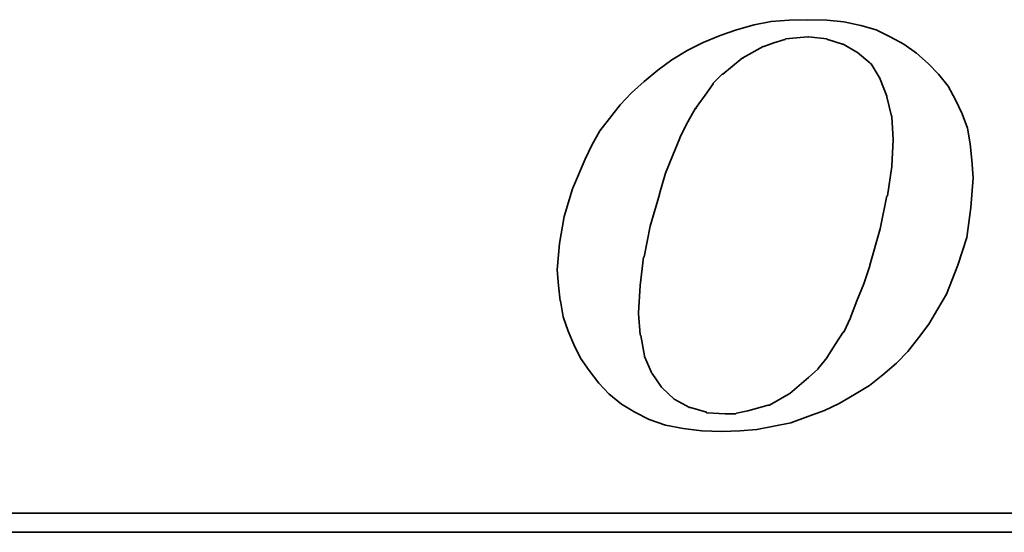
# Model space of a CAD drawing. Extents: x 37 to 231, y 57 to 181.
# Tile 36 of 51: x 199.99 to 204.49, y 116.69 to 119.03. Entities that reach past the tile are written whole.
import ezdxf

# ---------------------------------------------------------------- set-up
doc = ezdxf.new("R2010")
doc.units = 0
doc.header["$LTSCALE"] = 3
doc.header["$MEASUREMENT"] = 0
doc.layers.add('DIM', color=4, linetype='Continuous')
doc.layers.add('layer 1', color=7, linetype='Continuous')

# ---------------------------------------------------------------- blocks, each defined once
blk = doc.blocks.new('TBI MOTION logo(完整正式版)')
at = {"layer": 'layer 1', "color": 22, "lineweight": 35}
for points, knots in [([(-11.34375, -6.98375), (-11.34375, -6.98375), (-10.91375, -7.43875), (-10.91375, -7.43875), (-10.91375, -7.43875), (-10.91375, -7.43875), (-10.38625, -7.87125), (-10.38625, -7.87125), (-10.38625, -7.87125), (-10.38625, -7.87125), (-9.81125, -8.20375), (-9.81125, -8.20375), (-9.81125, -8.20375), (-9.81125, -8.20375), (-9.21125, -8.51875), (-9.21125, -8.51875), (-9.21125, -8.51875), (-9.21125, -8.51875), (-8.51625, -8.75875), (-8.51625, -8.75875), (-8.51625, -8.75875), (-8.51625, -8.75875), (-7.77125, -8.90375), (-7.77125, -8.90375), (-7.77125, -8.90375), (-7.77125, -8.90375), (-6.97875, -8.99875), (-6.97875, -8.99875), (-6.97875, -8.99875), (-6.97875, -8.99875), (-6.14125, -9.02375), (-6.14125, -9.02375), (-6.14125, -9.02375), (-6.14125, -9.02375), (-5.37125, -8.99875), (-5.37125, -8.99875), (-5.37125, -8.99875), (-5.37125, -8.99875), (-4.65375, -8.94875), (-4.65375, -8.94875), (-4.65375, -8.94875), (-4.65375, -8.94875), (-3.93375, -8.80625), (-3.93375, -8.80625), (-3.93375, -8.80625), (-3.93375, -8.80625), (-3.21375, -8.66375), (-3.21375, -8.66375), (-3.21375, -8.66375), (-3.21375, -8.66375), (-2.49375, -8.39875), (-2.49375, -8.39875), (-2.49375, -8.39875), (-2.49375, -8.39875), (-1.79875, -8.13375), (-1.79875, -8.13375), (-1.79875, -8.13375), (-1.79875, -8.13375), (-1.17375, -7.84375), (-1.17375, -7.84375), (-1.17375, -7.84375), (-1.17375, -7.84375), (-0.52375, -7.46375), (-0.52375, -7.46375), (-0.52375, -7.46375), (-0.52375, -7.46375), (0.10124, -7.07875), (0.10124, -7.07875), (0.10124, -7.07875), (0.10124, -7.07875), (0.67625, -6.62375), (0.67625, -6.62375), (0.67625, -6.62375), (0.67625, -6.62375), (1.24874, -6.14375), (1.24874, -6.14375), (1.24874, -6.14375), (1.24874, -6.14375), (1.72874, -5.64125), (1.72874, -5.64125), (1.72874, -5.64125), (1.72874, -5.64125), (2.18624, -5.06375), (2.18624, -5.06375), (2.18624, -5.06375), (2.18624, -5.06375), (2.61625, -4.48874), (2.61625, -4.48874), (2.61625, -4.48874), (2.61625, -4.48874), (3.00125, -3.83874), (3.00125, -3.83874), (3.00125, -3.83874), (3.00125, -3.83874), (3.36124, -3.21374), (3.36124, -3.21374), (3.36124, -3.21374), (3.36124, -3.21374), (3.84374, -1.99125), (3.84374, -1.99125), (3.84374, -1.99125), (3.84374, -1.99125), (4.22625, -0.81875), (4.22625, -0.81875), (4.22625, -0.81875), (4.22625, -0.81875), (4.39125, 0.45624), (4.39125, 0.45624), (4.39125, 0.45624), (4.39125, 0.45624), (4.48874, 1.70124), (4.48874, 1.70124), (4.48874, 1.70124), (4.48874, 1.70124), (4.43874, 2.44625), (4.43874, 2.44625), (4.43874, 2.44625), (4.43874, 2.44625), (4.36874, 3.14125), (4.36874, 3.14125), (4.36874, 3.14125), (4.36874, 3.14125), (4.25125, 3.81125), (4.25125, 3.81125), (4.25125, 3.81125), (4.25125, 3.81125), (4.03124, 4.41125), (4.03124, 4.41125), (4.03124, 4.41125), (4.03124, 4.41125), (3.74374, 5.01125), (3.74374, 5.01125), (3.74374, 5.01125), (3.74374, 5.01125), (3.43124, 5.58875), (3.43124, 5.58875), (3.43124, 5.58875), (3.43124, 5.58875), (3.02625, 6.09125), (3.02625, 6.09125), (3.02625, 6.09125), (3.02625, 6.09125), (2.59374, 6.54875), (2.59374, 6.54875), (2.59374, 6.54875), (2.59374, 6.54875), (2.09124, 6.98125), (2.09124, 6.98125), (2.09124, 6.98125), (2.09124, 6.98125), (1.56124, 7.36625), (1.56124, 7.36625), (1.56124, 7.36625), (1.56124, 7.36625), (0.98624, 7.67625), (0.98624, 7.67625), (0.98624, 7.67625), (0.98624, 7.67625), (0.38624, 7.96375), (0.38624, 7.96375), (0.38624, 7.96375), (0.38624, 7.96375), (-0.25875, 8.15625), (-0.25875, 8.15625), (-0.25875, 8.15625), (-0.25875, 8.15625), (-0.98125, 8.30125), (-0.98125, 8.30125), (-0.98125, 8.30125), (-0.98125, 8.30125), (-1.70124, 8.37125), (-1.70124, 8.37125), (-1.70124, 8.37125), (-1.70124, 8.37125), (-2.49375, 8.39624), (-2.49375, 8.39624), (-2.49375, 8.39624), (-2.49375, 8.39624), (-3.28625, 8.37125), (-3.28625, 8.37125), (-3.28625, 8.37125), (-3.28625, 8.37125), (-4.05125, 8.32125), (-4.05125, 8.32125), (-4.05125, 8.32125), (-4.05125, 8.32125), (-4.77375, 8.18125), (-4.77375, 8.18125), (-4.77375, 8.18125), (-4.77375, 8.18125), (-5.51625, 7.96375), (-5.51625, 7.96375), (-5.51625, 7.96375), (-5.51625, 7.96375), (-6.21125, 7.72625), (-6.21125, 7.72625), (-6.21125, 7.72625), (-6.21125, 7.72625), (-6.92875, 7.43625), (-6.92875, 7.43625), (-6.92875, 7.43625), (-6.92875, 7.43625), (-7.57875, 7.10125), (-7.57875, 7.10125), (-7.57875, 7.10125), (-7.57875, 7.10125), (-8.24875, 6.69125), (-8.24875, 6.69125), (-8.24875, 6.69125), (-8.24875, 6.69125), (-8.84875, 6.26125), (-8.84875, 6.26125), (-8.84875, 6.26125), (-8.84875, 6.26125), (-9.42625, 5.78125), (-9.42625, 5.78125), (-9.42625, 5.78125), (-9.42625, 5.78125), (-9.95375, 5.30125), (-9.95375, 5.30125), (-9.95375, 5.30125), (-9.95375, 5.30125), (-10.43375, 4.79624), (-10.43375, 4.79624), (-10.43375, 4.79624), (-10.43375, 4.79624), (-10.88875, 4.22125), (-10.88875, 4.22125), (-10.88875, 4.22125), (-10.88875, 4.22125), (-11.29875, 3.69375), (-11.29875, 3.69375), (-11.29875, 3.69375), (-11.29875, 3.69375), (-11.63375, 3.09125), (-11.63375, 3.09125), (-11.63375, 3.09125), (-11.63375, 3.09125), (-11.91875, 2.49625), (-11.91875, 2.49625), (-11.91875, 2.49625), (-11.91875, 2.49625), (-12.44875, 1.24625), (-12.44875, 1.24625), (-12.44875, 1.24625), (-12.44875, 1.24625), (-12.80875, 0.06874), (-12.80875, 0.06874), (-12.80875, 0.06874), (-12.80875, 0.06874), (-12.99875, -1.07875), (-12.99875, -1.07875), (-12.99875, -1.07875), (-12.99875, -1.07875), (-13.09375, -2.18375), (-13.09375, -2.18375), (-13.09375, -2.18375), (-13.09375, -2.18375), (-13.04875, -2.85375), (-13.04875, -2.85375), (-13.04875, -2.85375), (-13.04875, -2.85375), (-12.97375, -3.50375), (-12.97375, -3.50375), (-12.97375, -3.50375), (-12.97375, -3.50375), (-12.95375, -3.50375), (-12.95375, -3.50375), (-12.95375, -3.50375), (-12.95375, -3.50375), (-12.85375, -4.17375), (-12.85375, -4.17375), (-12.85375, -4.17375), (-12.85375, -4.17375), (-12.63875, -4.77624), (-12.63875, -4.77624), (-12.63875, -4.77624), (-12.63875, -4.77624), (-12.39875, -5.35125), (-12.39875, -5.35125), (-12.39875, -5.35125), (-12.39875, -5.35125), (-12.11375, -5.92875), (-12.11375, -5.92875), (-12.11375, -5.92875), (-12.11375, -5.92875), (-11.75375, -6.45375), (-11.75375, -6.45375), (-11.75375, -6.45375), (-11.75375, -6.45375), (-11.34375, -6.98375), (-11.34375, -6.98375)], [0, 0, 0, 0, 0.01369863, 0.01369863, 0.01369863, 0.01369863, 0.02739726, 0.02739726, 0.02739726, 0.02739726, 0.04109589, 0.04109589, 0.04109589, 0.04109589, 0.05479452, 0.05479452, 0.05479452, 0.05479452, 0.06849315, 0.06849315, 0.06849315, 0.06849315, 0.08219178, 0.08219178, 0.08219178, 0.08219178, 0.09589041, 0.09589041, 0.09589041, 0.09589041, 0.10958904, 0.10958904, 0.10958904, 0.10958904, 0.12328767, 0.12328767, 0.12328767, 0.12328767, 0.1369863, 0.1369863, 0.1369863, 0.1369863, 0.15068493, 0.15068493, 0.15068493, 0.15068493, 0.16438356, 0.16438356, 0.16438356, 0.16438356, 0.17808219, 0.17808219, 0.17808219, 0.17808219, 0.19178082, 0.19178082, 0.19178082, 0.19178082, 0.20547945, 0.20547945, 0.20547945, 0.20547945, 0.21917808, 0.21917808, 0.21917808, 0.21917808, 0.23287671, 0.23287671, 0.23287671, 0.23287671, 0.24657534, 0.24657534, 0.24657534, 0.24657534, 0.26027397, 0.26027397, 0.26027397, 0.26027397, 0.2739726, 0.2739726, 0.2739726, 0.2739726, 0.28767123, 0.28767123, 0.28767123, 0.28767123, 0.30136986, 0.30136986, 0.30136986, 0.30136986, 0.31506849, 0.31506849, 0.31506849, 0.31506849, 0.32876712, 0.32876712, 0.32876712, 0.32876712, 0.34246575, 0.34246575, 0.34246575, 0.34246575, 0.35616438, 0.35616438, 0.35616438, 0.35616438, 0.36986301, 0.36986301, 0.36986301, 0.36986301, 0.38356164, 0.38356164, 0.38356164, 0.38356164, 0.39726027, 0.39726027, 0.39726027, 0.39726027, 0.4109589, 0.4109589, 0.4109589, 0.4109589, 0.42465753, 0.42465753, 0.42465753, 0.42465753, 0.43835616, 0.43835616, 0.43835616, 0.43835616, 0.45205479, 0.45205479, 0.45205479, 0.45205479, 0.46575342, 0.46575342, 0.46575342, 0.46575342, 0.47945205, 0.47945205, 0.47945205, 0.47945205, 0.49315068, 0.49315068, 0.49315068, 0.49315068, 0.50684932, 0.50684932, 0.50684932, 0.50684932, 0.52054795, 0.52054795, 0.52054795, 0.52054795, 0.53424658, 0.53424658, 0.53424658, 0.53424658, 0.54794521, 0.54794521, 0.54794521, 0.54794521, 0.56164384, 0.56164384, 0.56164384, 0.56164384, 0.57534247, 0.57534247, 0.57534247, 0.57534247, 0.5890411, 0.5890411, 0.5890411, 0.5890411, 0.60273973, 0.60273973, 0.60273973, 0.60273973, 0.61643836, 0.61643836, 0.61643836, 0.61643836, 0.63013699, 0.63013699, 0.63013699, 0.63013699, 0.64383562, 0.64383562, 0.64383562, 0.64383562, 0.65753425, 0.65753425, 0.65753425, 0.65753425, 0.67123288, 0.67123288, 0.67123288, 0.67123288, 0.68493151, 0.68493151, 0.68493151, 0.68493151, 0.69863014, 0.69863014, 0.69863014, 0.69863014, 0.71232877, 0.71232877, 0.71232877, 0.71232877, 0.7260274, 0.7260274, 0.7260274, 0.7260274, 0.73972603, 0.73972603, 0.73972603, 0.73972603, 0.75342466, 0.75342466, 0.75342466, 0.75342466, 0.76712329, 0.76712329, 0.76712329, 0.76712329, 0.78082192, 0.78082192, 0.78082192, 0.78082192, 0.79452055, 0.79452055, 0.79452055, 0.79452055, 0.80821918, 0.80821918, 0.80821918, 0.80821918, 0.82191781, 0.82191781, 0.82191781, 0.82191781, 0.83561644, 0.83561644, 0.83561644, 0.83561644, 0.84931507, 0.84931507, 0.84931507, 0.84931507, 0.8630137, 0.8630137, 0.8630137, 0.8630137, 0.87671233, 0.87671233, 0.87671233, 0.87671233, 0.89041096, 0.89041096, 0.89041096, 0.89041096, 0.90410959, 0.90410959, 0.90410959, 0.90410959, 0.91780822, 0.91780822, 0.91780822, 0.91780822, 0.93150685, 0.93150685, 0.93150685, 0.93150685, 0.94520548, 0.94520548, 0.94520548, 0.94520548, 0.95890411, 0.95890411, 0.95890411, 0.95890411, 0.97260274, 0.97260274, 0.97260274, 0.97260274, 0.98630137, 0.98630137, 0.98630137, 0.98630137, 1, 1, 1, 1]), ([(-8.77875, 1.03124), (-8.77875, 1.03124), (-8.51625, 1.89625), (-8.51625, 1.89625), (-8.51625, 1.89625), (-8.51625, 1.89625), (-8.20375, 2.66375), (-8.20375, 2.66375), (-8.20375, 2.66375), (-8.20375, 2.66375), (-7.91625, 3.38125), (-7.91625, 3.38125), (-7.91625, 3.38125), (-7.91625, 3.38125), (-7.91625, 3.40624), (-7.91625, 3.40624), (-7.91625, 3.40624), (-7.91625, 3.40624), (-7.57875, 4.07624), (-7.57875, 4.07624), (-7.57875, 4.07624), (-7.57875, 4.07624), (-7.24375, 4.65125), (-7.24375, 4.65125), (-7.24375, 4.65125), (-7.24375, 4.65125), (-7.21875, 4.65125), (-7.21875, 4.65125), (-7.21875, 4.65125), (-7.21875, 4.65125), (-7.21875, 4.67624), (-7.21875, 4.67624), (-7.21875, 4.67624), (-7.21875, 4.67624), (-6.83625, 5.20375), (-6.83625, 5.20375), (-6.83625, 5.20375), (-6.83625, 5.20375), (-6.49875, 5.68625), (-6.49875, 5.68625), (-6.49875, 5.68625), (-6.49875, 5.68625), (-6.49875, 5.70625), (-6.49875, 5.70625), (-6.49875, 5.70625), (-6.49875, 5.70625), (-6.11625, 6.09125), (-6.11625, 6.09125), (-6.11625, 6.09125), (-6.11625, 6.09125), (-6.09125, 6.09125), (-6.09125, 6.09125), (-6.09125, 6.09125), (-6.09125, 6.09125), (-5.27375, 6.76625), (-5.27375, 6.76625), (-5.27375, 6.76625), (-5.27375, 6.76625), (-5.24875, 6.76625), (-5.24875, 6.76625), (-5.24875, 6.76625), (-5.24875, 6.76625), (-5.24875, 6.78625), (-5.24875, 6.78625), (-5.24875, 6.78625), (-5.24875, 6.78625), (-4.38875, 7.26624), (-4.38875, 7.26624), (-4.38875, 7.26624), (-4.38875, 7.26624), (-4.36125, 7.26624), (-4.36125, 7.26624), (-4.36125, 7.26624), (-4.36125, 7.26624), (-3.93375, 7.41125), (-3.93375, 7.41125), (-3.93375, 7.41125), (-3.93375, 7.41125), (-3.47375, 7.55625), (-3.47375, 7.55625), (-3.47375, 7.55625), (-3.47375, 7.55625), (-3.45375, 7.55625), (-3.45375, 7.55625), (-3.45375, 7.55625), (-3.45375, 7.55625), (-3.42875, 7.58124), (-3.42875, 7.58124), (-3.42875, 7.58124), (-3.42875, 7.58124), (-2.97375, 7.62625), (-2.97375, 7.62625), (-2.97375, 7.62625), (-2.97375, 7.62625), (-2.49375, 7.67625), (-2.49375, 7.67625), (-2.49375, 7.67625), (-2.49375, 7.67625), (-2.46875, 7.67625), (-2.46875, 7.67625), (-2.46875, 7.67625), (-2.46875, 7.67625), (-1.70124, 7.58124), (-1.70124, 7.58124), (-1.70124, 7.58124), (-1.70124, 7.58124), (-1.67875, 7.55625), (-1.67875, 7.55625), (-1.67875, 7.55625), (-1.67875, 7.55625), (-1.65375, 7.55625), (-1.65375, 7.55625), (-1.65375, 7.55625), (-1.65375, 7.55625), (-1.03125, 7.36625), (-1.03125, 7.36625), (-1.03125, 7.36625), (-1.03125, 7.36625), (-1.00625, 7.36625), (-1.00625, 7.36625), (-1.00625, 7.36625), (-1.00625, 7.36625), (-0.43124, 7.02624), (-0.43124, 7.02624), (-0.43124, 7.02624), (-0.43124, 7.02624), (-0.40625, 7.00624), (-0.40625, 7.00624), (-0.40625, 7.00624), (-0.40625, 7.00624), (0.12124, 6.57124), (0.12124, 6.57124), (0.12124, 6.57124), (0.12124, 6.57124), (0.14624, 6.54875), (0.14624, 6.54875), (0.14624, 6.54875), (0.14624, 6.54875), (0.17124, 6.52375), (0.17124, 6.52375), (0.17124, 6.52375), (0.17124, 6.52375), (0.55625, 5.89875), (0.55625, 5.89875), (0.55625, 5.89875), (0.55625, 5.89875), (0.55625, 5.87625), (0.55625, 5.87625), (0.55625, 5.87625), (0.55625, 5.87625), (0.84124, 5.15625), (0.84124, 5.15625), (0.84124, 5.15625), (0.84124, 5.15625), (0.84124, 5.13125), (0.84124, 5.13125), (0.84124, 5.13125), (0.84124, 5.13125), (1.03624, 4.31875), (1.03624, 4.31875), (1.03624, 4.31875), (1.03624, 4.31875), (1.05624, 4.31875), (1.05624, 4.31875), (1.05624, 4.31875), (1.05624, 4.31875), (1.05624, 4.29125), (1.05624, 4.29125), (1.05624, 4.29125), (1.05624, 4.29125), (1.10625, 3.33125), (1.10625, 3.33125), (1.10625, 3.33125), (1.10625, 3.33125), (1.10625, 3.30875), (1.10625, 3.30875), (1.10625, 3.30875), (1.10625, 3.30875), (1.05624, 2.20624), (1.05624, 2.20624), (1.05624, 2.20624), (1.05624, 2.20624), (1.05624, 2.18124), (1.05624, 2.18124), (1.05624, 2.18124), (1.05624, 2.18124), (0.86624, 0.93624), (0.86624, 0.93624), (0.86624, 0.93624), (0.86624, 0.93624), (0.84124, 0.93624), (0.84124, 0.93624), (0.84124, 0.93624), (0.84124, 0.93624), (0.55625, -0.45874), (0.55625, -0.45874), (0.55625, -0.45874), (0.55625, -0.45874), (0.12124, -1.99125), (0.12124, -1.99125), (0.12124, -1.99125), (0.12124, -1.99125), (0.12124, -2.01874), (0.12124, -2.01874), (0.12124, -2.01874), (0.12124, -2.01874), (-0.13874, -2.78375), (-0.13874, -2.78375), (-0.13874, -2.78375), (-0.13874, -2.78375), (-0.43124, -3.50375), (-0.43124, -3.50375), (-0.43124, -3.50375), (-0.43124, -3.50375), (-0.69375, -4.19875), (-0.69375, -4.19875), (-0.69375, -4.19875), (-0.69375, -4.19875), (-0.69375, -4.22375), (-0.69375, -4.22375), (-0.69375, -4.22375), (-0.69375, -4.22375), (-0.98125, -4.82374), (-0.98125, -4.82374), (-0.98125, -4.82374), (-0.98125, -4.82374), (-1.00625, -4.82374), (-1.00625, -4.82374), (-1.00625, -4.82374), (-1.00625, -4.82374), (-1.33875, -5.35125), (-1.33875, -5.35125), (-1.33875, -5.35125), (-1.33875, -5.35125), (-1.67875, -5.87875), (-1.67875, -5.87875), (-1.67875, -5.87875), (-1.67875, -5.87875), (-1.67875, -5.90375), (-1.67875, -5.90375), (-1.67875, -5.90375), (-1.67875, -5.90375), (-2.05875, -6.35875), (-2.05875, -6.35875), (-2.05875, -6.35875), (-2.05875, -6.35875), (-2.08375, -6.38375), (-2.08375, -6.38375), (-2.08375, -6.38375), (-2.08375, -6.38375), (-2.46875, -6.74375), (-2.46875, -6.74375), (-2.46875, -6.74375), (-2.46875, -6.74375), (-3.25875, -7.41625), (-3.25875, -7.41625), (-3.25875, -7.41625), (-3.25875, -7.41625), (-3.28625, -7.43875), (-3.28625, -7.43875), (-3.28625, -7.43875), (-3.28625, -7.43875), (-4.12375, -7.91875), (-4.12375, -7.91875), (-4.12375, -7.91875), (-4.12375, -7.91875), (-4.14875, -7.91875), (-4.14875, -7.91875), (-4.14875, -7.91875), (-4.14875, -7.91875), (-4.17125, -7.91875), (-4.17125, -7.91875), (-4.17125, -7.91875), (-4.17125, -7.91875), (-5.03375, -8.15875), (-5.03375, -8.15875), (-5.03375, -8.15875), (-5.03375, -8.15875), (-5.51625, -8.25625), (-5.51625, -8.25625), (-5.51625, -8.25625), (-5.51625, -8.25625), (-5.54125, -8.27875), (-5.54125, -8.27875), (-5.54125, -8.27875), (-5.54125, -8.27875), (-5.56375, -8.27875), (-5.56375, -8.27875), (-5.56375, -8.27875), (-5.56375, -8.27875), (-5.99625, -8.27875), (-5.99625, -8.27875), (-5.99625, -8.27875), (-5.99625, -8.27875), (-6.76375, -8.23125), (-6.76375, -8.23125), (-6.76375, -8.23125), (-6.76375, -8.23125), (-6.78875, -8.23125), (-6.78875, -8.23125), (-6.78875, -8.23125), (-6.78875, -8.23125), (-6.78875, -8.20375), (-6.78875, -8.20375), (-6.78875, -8.20375), (-6.78875, -8.20375), (-7.45875, -8.01375), (-7.45875, -8.01375), (-7.45875, -8.01375), (-7.45875, -8.01375), (-7.48375, -8.01375), (-7.48375, -8.01375), (-7.48375, -8.01375), (-7.48375, -8.01375), (-7.50875, -8.01375), (-7.50875, -8.01375), (-7.50875, -8.01375), (-7.50875, -8.01375), (-8.13125, -7.67875), (-8.13125, -7.67875), (-8.13125, -7.67875), (-8.13125, -7.67875), (-8.15625, -7.65375), (-8.15625, -7.65375), (-8.15625, -7.65375), (-8.15625, -7.65375), (-8.65875, -7.17375), (-8.65875, -7.17375), (-8.65875, -7.17375), (-8.65875, -7.17375), (-8.68375, -7.14875), (-8.68375, -7.14875), (-8.68375, -7.14875), (-8.68375, -7.14875), (-9.08875, -6.57375), (-9.08875, -6.57375), (-9.08875, -6.57375), (-9.08875, -6.57375), (-9.11375, -6.54875), (-9.11375, -6.54875), (-9.11375, -6.54875), (-9.11375, -6.54875), (-9.11375, -6.52875), (-9.11375, -6.52875), (-9.11375, -6.52875), (-9.11375, -6.52875), (-9.40375, -5.85375), (-9.40375, -5.85375), (-9.40375, -5.85375), (-9.40375, -5.85375), (-9.40375, -5.82875), (-9.40375, -5.82875), (-9.40375, -5.82875), (-9.40375, -5.82875), (-9.56875, -4.96875), (-9.56875, -4.96875), (-9.56875, -4.96875), (-9.56875, -4.96875), (-9.59375, -4.94375), (-9.59375, -4.94375), (-9.59375, -4.94375), (-9.59375, -4.94375), (-9.66375, -4.03375), (-9.66375, -4.03375), (-9.66375, -4.03375), (-9.66375, -4.03375), (-9.66375, -4.00875), (-9.66375, -4.00875), (-9.66375, -4.00875), (-9.66375, -4.00875), (-9.59375, -2.85375), (-9.59375, -2.85375), (-9.59375, -2.85375), (-9.59375, -2.85375), (-9.45125, -1.65875), (-9.45125, -1.65875), (-9.45125, -1.65875), (-9.45125, -1.65875), (-9.42625, -1.63375), (-9.42625, -1.63375), (-9.42625, -1.63375), (-9.42625, -1.63375), (-9.16125, -0.33875), (-9.16125, -0.33875), (-9.16125, -0.33875), (-9.16125, -0.33875), (-8.77875, 1.00624), (-8.77875, 1.00624), (-8.77875, 1.00624), (-8.77875, 1.00624), (-8.77875, 1.03124), (-8.77875, 1.03124)], [0, 0, 0, 0, 0.01020408, 0.01020408, 0.01020408, 0.01020408, 0.02040816, 0.02040816, 0.02040816, 0.02040816, 0.03061224, 0.03061224, 0.03061224, 0.03061224, 0.04081633, 0.04081633, 0.04081633, 0.04081633, 0.05102041, 0.05102041, 0.05102041, 0.05102041, 0.06122449, 0.06122449, 0.06122449, 0.06122449, 0.07142857, 0.07142857, 0.07142857, 0.07142857, 0.08163265, 0.08163265, 0.08163265, 0.08163265, 0.09183673, 0.09183673, 0.09183673, 0.09183673, 0.10204082, 0.10204082, 0.10204082, 0.10204082, 0.1122449, 0.1122449, 0.1122449, 0.1122449, 0.12244898, 0.12244898, 0.12244898, 0.12244898, 0.13265306, 0.13265306, 0.13265306, 0.13265306, 0.14285714, 0.14285714, 0.14285714, 0.14285714, 0.15306122, 0.15306122, 0.15306122, 0.15306122, 0.16326531, 0.16326531, 0.16326531, 0.16326531, 0.17346939, 0.17346939, 0.17346939, 0.17346939, 0.18367347, 0.18367347, 0.18367347, 0.18367347, 0.19387755, 0.19387755, 0.19387755, 0.19387755, 0.20408163, 0.20408163, 0.20408163, 0.20408163, 0.21428571, 0.21428571, 0.21428571, 0.21428571, 0.2244898, 0.2244898, 0.2244898, 0.2244898, 0.23469388, 0.23469388, 0.23469388, 0.23469388, 0.24489796, 0.24489796, 0.24489796, 0.24489796, 0.25510204, 0.25510204, 0.25510204, 0.25510204, 0.26530612, 0.26530612, 0.26530612, 0.26530612, 0.2755102, 0.2755102, 0.2755102, 0.2755102, 0.28571429, 0.28571429, 0.28571429, 0.28571429, 0.29591837, 0.29591837, 0.29591837, 0.29591837, 0.30612245, 0.30612245, 0.30612245, 0.30612245, 0.31632653, 0.31632653, 0.31632653, 0.31632653, 0.32653061, 0.32653061, 0.32653061, 0.32653061, 0.33673469, 0.33673469, 0.33673469, 0.33673469, 0.34693878, 0.34693878, 0.34693878, 0.34693878, 0.35714286, 0.35714286, 0.35714286, 0.35714286, 0.36734694, 0.36734694, 0.36734694, 0.36734694, 0.37755102, 0.37755102, 0.37755102, 0.37755102, 0.3877551, 0.3877551, 0.3877551, 0.3877551, 0.39795918, 0.39795918, 0.39795918, 0.39795918, 0.40816327, 0.40816327, 0.40816327, 0.40816327, 0.41836735, 0.41836735, 0.41836735, 0.41836735, 0.42857143, 0.42857143, 0.42857143, 0.42857143, 0.43877551, 0.43877551, 0.43877551, 0.43877551, 0.44897959, 0.44897959, 0.44897959, 0.44897959, 0.45918367, 0.45918367, 0.45918367, 0.45918367, 0.46938776, 0.46938776, 0.46938776, 0.46938776, 0.47959184, 0.47959184, 0.47959184, 0.47959184, 0.48979592, 0.48979592, 0.48979592, 0.48979592, 0.5, 0.5, 0.5, 0.5, 0.51020408, 0.51020408, 0.51020408, 0.51020408, 0.52040816, 0.52040816, 0.52040816, 0.52040816, 0.53061224, 0.53061224, 0.53061224, 0.53061224, 0.54081633, 0.54081633, 0.54081633, 0.54081633, 0.55102041, 0.55102041, 0.55102041, 0.55102041, 0.56122449, 0.56122449, 0.56122449, 0.56122449, 0.57142857, 0.57142857, 0.57142857, 0.57142857, 0.58163265, 0.58163265, 0.58163265, 0.58163265, 0.59183673, 0.59183673, 0.59183673, 0.59183673, 0.60204082, 0.60204082, 0.60204082, 0.60204082, 0.6122449, 0.6122449, 0.6122449, 0.6122449, 0.62244898, 0.62244898, 0.62244898, 0.62244898, 0.63265306, 0.63265306, 0.63265306, 0.63265306, 0.64285714, 0.64285714, 0.64285714, 0.64285714, 0.65306122, 0.65306122, 0.65306122, 0.65306122, 0.66326531, 0.66326531, 0.66326531, 0.66326531, 0.67346939, 0.67346939, 0.67346939, 0.67346939, 0.68367347, 0.68367347, 0.68367347, 0.68367347, 0.69387755, 0.69387755, 0.69387755, 0.69387755, 0.70408163, 0.70408163, 0.70408163, 0.70408163, 0.71428571, 0.71428571, 0.71428571, 0.71428571, 0.7244898, 0.7244898, 0.7244898, 0.7244898, 0.73469388, 0.73469388, 0.73469388, 0.73469388, 0.74489796, 0.74489796, 0.74489796, 0.74489796, 0.75510204, 0.75510204, 0.75510204, 0.75510204, 0.76530612, 0.76530612, 0.76530612, 0.76530612, 0.7755102, 0.7755102, 0.7755102, 0.7755102, 0.78571429, 0.78571429, 0.78571429, 0.78571429, 0.79591837, 0.79591837, 0.79591837, 0.79591837, 0.80612245, 0.80612245, 0.80612245, 0.80612245, 0.81632653, 0.81632653, 0.81632653, 0.81632653, 0.82653061, 0.82653061, 0.82653061, 0.82653061, 0.83673469, 0.83673469, 0.83673469, 0.83673469, 0.84693878, 0.84693878, 0.84693878, 0.84693878, 0.85714286, 0.85714286, 0.85714286, 0.85714286, 0.86734694, 0.86734694, 0.86734694, 0.86734694, 0.87755102, 0.87755102, 0.87755102, 0.87755102, 0.8877551, 0.8877551, 0.8877551, 0.8877551, 0.89795918, 0.89795918, 0.89795918, 0.89795918, 0.90816327, 0.90816327, 0.90816327, 0.90816327, 0.91836735, 0.91836735, 0.91836735, 0.91836735, 0.92857143, 0.92857143, 0.92857143, 0.92857143, 0.93877551, 0.93877551, 0.93877551, 0.93877551, 0.94897959, 0.94897959, 0.94897959, 0.94897959, 0.95918367, 0.95918367, 0.95918367, 0.95918367, 0.96938776, 0.96938776, 0.96938776, 0.96938776, 0.97959184, 0.97959184, 0.97959184, 0.97959184, 0.98979592, 0.98979592, 0.98979592, 0.98979592, 1, 1, 1, 1]), ([(75.90875, -9.47875), (75.90875, -9.47875), (75.90875, -12.28625), (75.90875, -12.28625), (75.90875, -12.28625), (75.90875, -12.28625), (75.90875, -12.47875), (75.90875, -12.47875), (75.90875, -12.47875), (75.90875, -12.47875), (75.71625, -12.47875), (75.71625, -12.47875), (75.71625, -12.47875), (75.71625, -12.47875), (-88.32875, -12.47875), (-88.32875, -12.47875), (-88.32875, -12.47875), (-88.32875, -12.47875), (-88.32875, -13.29375), (-88.32875, -13.29375), (-88.32875, -13.29375), (-88.32875, -13.29375), (82.89125, -13.29375), (82.89125, -13.29375), (82.89125, -13.29375), (82.89125, -13.29375), (75.90875, -9.47875), (75.90875, -9.47875)], [0, 0, 0, 0, 0.14285714, 0.14285714, 0.14285714, 0.14285714, 0.28571429, 0.28571429, 0.28571429, 0.28571429, 0.42857143, 0.42857143, 0.42857143, 0.42857143, 0.57142857, 0.57142857, 0.57142857, 0.57142857, 0.71428571, 0.71428571, 0.71428571, 0.71428571, 0.85714286, 0.85714286, 0.85714286, 0.85714286, 1, 1, 1, 1])]:
    blk.add_open_spline(points, degree=3, knots=knots, dxfattribs=at)

msp = doc.modelspace()

# ---------------------------------------------------------------- block references
at = {"layer": 'DIM', "xscale": 0.1080000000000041, "yscale": 0.1080000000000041, "zscale": 0.108}
msp.add_blockref('TBI MOTION logo(完整正式版)', (203.858, 118.1257), dxfattribs=at)

doc.saveas('drawing.dxf')
